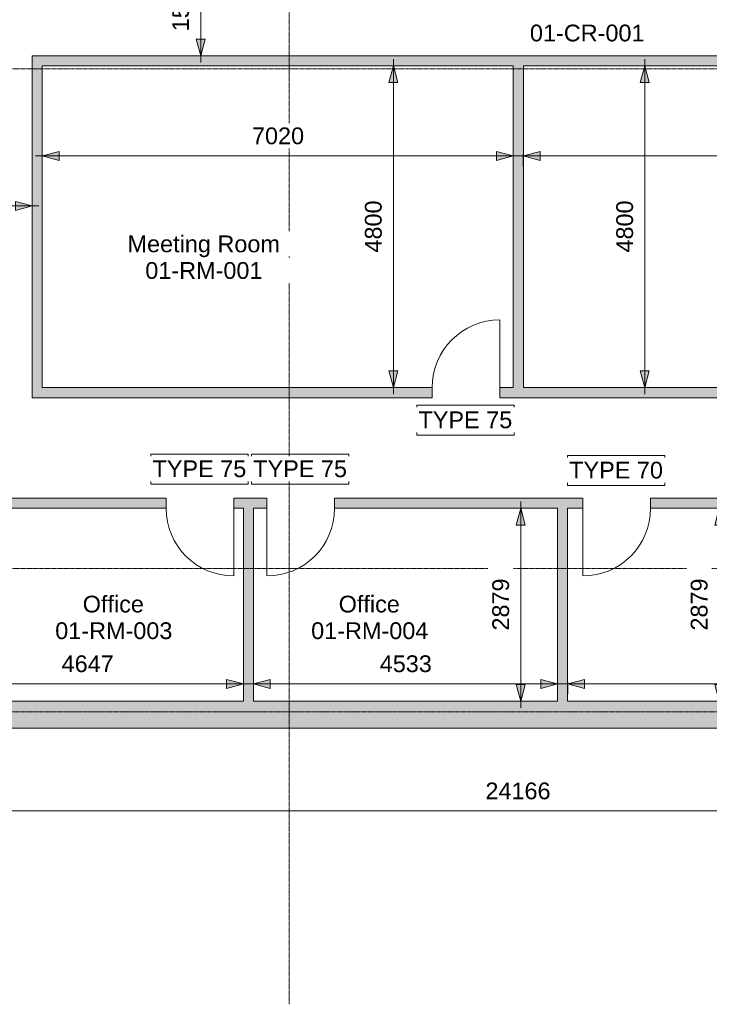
# Model space of a CAD drawing. Header units: millimetres. Extents: x 417142 to 447776, y -400848 to -375505.
# Tile 2 of 6: x 426636 to 436914, y -400848 to -386160. Entities that reach past the tile are written whole.
import ezdxf

# ---------------------------------------------------------------- set-up
doc = ezdxf.new("R2010")
doc.units = ezdxf.units.MM
doc.linetypes.add('Grid Line', pattern=[21, 12, -3, 3, -3])
for name, color, linetype, lineweight in [('A-ANNO-DIMS', 211, 'Continuous', 5), ('A-ANNO-DIMS-100', 211, 'Continuous', 5), ('A-AREA-IDEN', 2, 'Continuous', 15), ('A-DOOR', 31, 'Continuous', 25), ('A-DOOR-IDEN', 31, 'Continuous', 15), ('A-WALL', 113, 'Continuous', 25), ('A-WALL-PATT', 111, 'Continuous', 25), ('S-GRID', 1, 'Continuous', 5)]:
    doc.layers.add(name, color=color, linetype=linetype, lineweight=lineweight)
doc.styles.add('Arial_2', font='arial.ttf', dxfattribs={"height": 250})
doc.dimstyles.new('Dim_2_5mm_Arial_Opaque', dxfattribs={"dimscale": 304.8, "dimtxt": 255.06485, "dimasz": 0.82021, "dimexe": 0.492126, "dimexo": 0.492126, "dimgap": 0.328084, "dimtad": 1, "dimdec": 0, "dimzin": 0, "dimdsep": 46, "dimtxsty": 'Arial_2', "dimsah": 1, "dimcen": 0.09, "dimdle": 0.328084, "dimadec": 0, "dimazin": 0, "dimtfac": 1, "dimtdec": 4, "dimtix": 1, "dimtmove": 0, "dimatfit": 3, "dimfxl": 1, "dimtvp": 1, "dimtfill": 1, "dimtolj": 1, "dimtzin": 0, "dimlwd": 15, "dimlwe": 15, "dimarcsym": 2})

# ---------------------------------------------------------------- blocks, each defined once
blk = doc.blocks.new('Doors_IntSgl_1 - 1010x2110mm-549243-01_Digital Design Building')
at = {"layer": 'A-DOOR', "lineweight": 15}
blk.add_line((505, 75), (505, 1085), dxfattribs=at)
blk.add_arc((505, 75), 1010, 90, 180, dxfattribs=at)
blk = doc.blocks.new('Doors_IntSgl_3 - 1010x2110mm-562428-01_Digital Design Building')
at = {"layer": 'A-DOOR', "lineweight": 15}
blk.add_line((505, 75), (505, 1085), dxfattribs=at)
blk.add_arc((505, 75), 1010, 90, 180, dxfattribs=at)
blk = doc.blocks.new('Doors_IntSgl_3 - 1010x2110mm-562429-01_Digital Design Building')
at = {"layer": 'A-DOOR', "lineweight": 15}
blk.add_line((505, -75), (505, -1085), dxfattribs=at)
blk.add_arc((505, -75), 1010, 180, 270, dxfattribs=at)
blk = doc.blocks.new('Doors_IntSgl_3 - 1010x2110mm-562430-01_Digital Design Building')
at = {"layer": 'A-DOOR', "lineweight": 15}
blk.add_line((505, 75), (505, 1085), dxfattribs=at)
blk.add_arc((505, 75), 1010, 90, 180, dxfattribs=at)
blk = doc.blocks.new('DIMBLOCK1-01_Digital Design Building')
at = {"layer": 'A-ANNO-DIMS-100', "lineweight": 20}
for points in [[(426972, -388193), (427222, -388260), (427222, -388126)], [(433992, -388193), (433742, -388126), (433742, -388260)]]:
    blk.add_hatch(color=256, dxfattribs=at).paths.add_polyline_path(points)
at = {"layer": 'A-ANNO-DIMS-100', "lineweight": 15}
for p, q in [((426872, -388193), (434092, -388193)), ((426972, -388193), (426972, -388166)), ((426972, -388193), (426972, -388343)), ((433992, -388193), (433992, -388166)), ((433992, -388193), (433992, -388343))]:
    blk.add_line(p, q, dxfattribs=at)
at = {"layer": 'A-ANNO-DIMS-100', "lineweight": 20}
for p, q in [((427222, -388126), (426972, -388193)), ((426972, -388193), (427222, -388260)), ((427222, -388260), (427222, -388126)), ((433992, -388193), (433742, -388126)), ((433742, -388126), (433742, -388260)), ((433742, -388260), (433992, -388193))]:
    blk.add_line(p, q, dxfattribs=at)
at = {"layer": 'A-ANNO-DIMS-100', "color": 0, "lineweight": 15, "insert": (430098, -387768), "char_height": 250, "width": 922.94, "attachment_point": 1, "line_spacing_factor": 0.941778, "style": 'Arial_2', "bg_fill": 3, "box_fill_scale": 1.25, "bg_fill_color": 256, "bg_fill_true_color": 13158600, "bg_fill_transparency": 0}
blk.add_mtext('7020', dxfattribs=at)
blk = doc.blocks.new('DIMBLOCK2-01_Digital Design Building')
at = {"layer": 'A-ANNO-DIMS-100', "lineweight": 20}
for points in [[(434142, -388193), (434392, -388260), (434392, -388126)], [(441142, -388193), (440892, -388126), (440892, -388260)]]:
    blk.add_hatch(color=256, dxfattribs=at).paths.add_polyline_path(points)
at = {"layer": 'A-ANNO-DIMS-100', "lineweight": 15}
for p, q in [((434042, -388193), (441242, -388193)), ((434142, -388193), (434142, -388166)), ((434142, -388193), (434142, -388343)), ((441142, -388193), (441142, -388166)), ((441142, -388193), (441142, -388343))]:
    blk.add_line(p, q, dxfattribs=at)
at = {"layer": 'A-ANNO-DIMS-100', "lineweight": 20}
for p, q in [((434392, -388126), (434142, -388193)), ((434142, -388193), (434392, -388260)), ((434392, -388260), (434392, -388126)), ((441142, -388193), (440892, -388126)), ((440892, -388126), (440892, -388260)), ((440892, -388260), (441142, -388193))]:
    blk.add_line(p, q, dxfattribs=at)
at = {"layer": 'A-ANNO-DIMS-100', "color": 0, "lineweight": 15, "insert": (437258, -387768), "char_height": 250, "width": 922.94, "attachment_point": 1, "line_spacing_factor": 0.941778, "style": 'Arial_2', "bg_fill": 3, "box_fill_scale": 1.25, "bg_fill_color": 256, "bg_fill_true_color": 13158600, "bg_fill_transparency": 0}
blk.add_mtext('7000', dxfattribs=at)
blk = doc.blocks.new('DIMBLOCK3-01_Digital Design Building')
at = {"layer": 'A-ANNO-DIMS-100', "lineweight": 20}
for points in [[(435951, -386849), (435884, -387099), (436018, -387099)], [(435951, -391649), (436018, -391399), (435884, -391399)]]:
    blk.add_hatch(color=256, dxfattribs=at).paths.add_polyline_path(points)
for p, q in [((435951, -386849), (435884, -387099)), ((436018, -387099), (435951, -386849)), ((435884, -387099), (436018, -387099)), ((436018, -391399), (435884, -391399)), ((435884, -391399), (435951, -391649)), ((435951, -391649), (436018, -391399))]:
    blk.add_line(p, q, dxfattribs=at)
at = {"layer": 'A-ANNO-DIMS-100', "lineweight": 15}
for p, q in [((435951, -386849), (435924, -386849)), ((435951, -391749), (435951, -386749)), ((435951, -386849), (436101, -386849)), ((435951, -391649), (435924, -391649)), ((435951, -391649), (436101, -391649))]:
    blk.add_line(p, q, dxfattribs=at)
at = {"layer": 'A-ANNO-DIMS-100', "color": 0, "lineweight": 15, "insert": (435527, -389634), "char_height": 250, "width": 922.94, "attachment_point": 1, "rotation": 90, "line_spacing_factor": 0.941778, "style": 'Arial_2', "bg_fill": 3, "box_fill_scale": 1.25, "bg_fill_color": 256, "bg_fill_true_color": 13158600, "bg_fill_transparency": 0}
blk.add_mtext('4800', dxfattribs=at)
blk = doc.blocks.new('DIMBLOCK4-01_Digital Design Building')
at = {"layer": 'A-ANNO-DIMS-100', "lineweight": 20}
for points in [[(432206, -386849), (432139, -387099), (432273, -387099)], [(432206, -391649), (432273, -391399), (432139, -391399)]]:
    blk.add_hatch(color=256, dxfattribs=at).paths.add_polyline_path(points)
for p, q in [((432206, -386849), (432139, -387099)), ((432273, -387099), (432206, -386849)), ((432139, -387099), (432273, -387099)), ((432273, -391399), (432139, -391399)), ((432139, -391399), (432206, -391649)), ((432206, -391649), (432273, -391399))]:
    blk.add_line(p, q, dxfattribs=at)
at = {"layer": 'A-ANNO-DIMS-100', "lineweight": 15}
for p, q in [((432206, -386849), (432179, -386849)), ((432206, -391749), (432206, -386749)), ((432206, -386849), (432356, -386849)), ((432206, -391649), (432179, -391649)), ((432206, -391649), (432356, -391649))]:
    blk.add_line(p, q, dxfattribs=at)
at = {"layer": 'A-ANNO-DIMS-100', "color": 0, "lineweight": 15, "insert": (431781, -389634), "char_height": 250, "width": 922.94, "attachment_point": 1, "rotation": 90, "line_spacing_factor": 0.941778, "style": 'Arial_2', "bg_fill": 3, "box_fill_scale": 1.25, "bg_fill_color": 256, "bg_fill_true_color": 13158600, "bg_fill_transparency": 0}
blk.add_mtext('4800', dxfattribs=at)
blk = doc.blocks.new('DIMBLOCK6-01_Digital Design Building')
at = {"layer": 'A-ANNO-DIMS-100', "lineweight": 20}
for points in [[(425322, -396068), (425572, -396135), (425572, -396001)], [(429970, -396068), (429720, -396001), (429720, -396135)]]:
    blk.add_hatch(color=256, dxfattribs=at).paths.add_polyline_path(points)
at = {"layer": 'A-ANNO-DIMS-100', "lineweight": 15}
for p, q in [((425222, -396068), (430070, -396068)), ((425322, -396068), (425322, -396041)), ((425322, -396068), (425322, -396218)), ((429970, -396068), (429970, -396041)), ((429970, -396068), (429970, -396218))]:
    blk.add_line(p, q, dxfattribs=at)
at = {"layer": 'A-ANNO-DIMS-100', "lineweight": 20}
for p, q in [((425572, -396001), (425322, -396068)), ((425322, -396068), (425572, -396135)), ((425572, -396135), (425572, -396001)), ((429970, -396068), (429720, -396001)), ((429720, -396001), (429720, -396135)), ((429720, -396135), (429970, -396068))]:
    blk.add_line(p, q, dxfattribs=at)
at = {"layer": 'A-ANNO-DIMS-100', "color": 0, "lineweight": 15, "insert": (427261, -395643), "char_height": 250, "width": 922.94, "attachment_point": 1, "line_spacing_factor": 0.941778, "style": 'Arial_2', "bg_fill": 3, "box_fill_scale": 1.25, "bg_fill_color": 256, "bg_fill_true_color": 13158600, "bg_fill_transparency": 0}
blk.add_mtext('4647', dxfattribs=at)
blk = doc.blocks.new('DIMBLOCK7-01_Digital Design Building')
at = {"layer": 'A-ANNO-DIMS-100', "lineweight": 20}
for points in [[(430120, -396068), (430370, -396135), (430370, -396001)], [(434653, -396068), (434403, -396001), (434403, -396135)]]:
    blk.add_hatch(color=256, dxfattribs=at).paths.add_polyline_path(points)
at = {"layer": 'A-ANNO-DIMS-100', "lineweight": 15}
for p, q in [((430020, -396068), (434753, -396068)), ((430120, -396068), (430120, -396041)), ((430120, -396068), (430120, -396218)), ((434653, -396068), (434653, -396041)), ((434653, -396068), (434653, -396218))]:
    blk.add_line(p, q, dxfattribs=at)
at = {"layer": 'A-ANNO-DIMS-100', "lineweight": 20}
for p, q in [((430370, -396001), (430120, -396068)), ((430120, -396068), (430370, -396135)), ((430370, -396135), (430370, -396001)), ((434653, -396068), (434403, -396001)), ((434403, -396001), (434403, -396135)), ((434403, -396135), (434653, -396068))]:
    blk.add_line(p, q, dxfattribs=at)
at = {"layer": 'A-ANNO-DIMS-100', "color": 0, "lineweight": 15, "insert": (432002, -395643), "char_height": 250, "width": 922.94, "attachment_point": 1, "line_spacing_factor": 0.941778, "style": 'Arial_2', "bg_fill": 3, "box_fill_scale": 1.25, "bg_fill_color": 256, "bg_fill_true_color": 13158600, "bg_fill_transparency": 0}
blk.add_mtext('4533', dxfattribs=at)
blk = doc.blocks.new('DIMBLOCK8-01_Digital Design Building')
at = {"layer": 'A-ANNO-DIMS-100', "lineweight": 20}
for points in [[(434803, -396068), (435053, -396135), (435053, -396001)], [(441538, -396068), (441288, -396001), (441288, -396135)]]:
    blk.add_hatch(color=256, dxfattribs=at).paths.add_polyline_path(points)
at = {"layer": 'A-ANNO-DIMS-100', "lineweight": 15}
for p, q in [((434703, -396068), (441638, -396068)), ((434803, -396068), (434803, -396041)), ((434803, -396068), (434803, -396218)), ((441538, -396068), (441538, -396041)), ((441538, -396068), (441538, -396218))]:
    blk.add_line(p, q, dxfattribs=at)
at = {"layer": 'A-ANNO-DIMS-100', "lineweight": 20}
for p, q in [((435053, -396001), (434803, -396068)), ((434803, -396068), (435053, -396135)), ((435053, -396135), (435053, -396001)), ((441538, -396068), (441288, -396001)), ((441288, -396001), (441288, -396135)), ((441288, -396135), (441538, -396068))]:
    blk.add_line(p, q, dxfattribs=at)
at = {"layer": 'A-ANNO-DIMS-100', "color": 0, "lineweight": 15, "insert": (437786, -395643), "char_height": 250, "width": 922.94, "attachment_point": 1, "line_spacing_factor": 0.941778, "style": 'Arial_2', "bg_fill": 3, "box_fill_scale": 1.25, "bg_fill_color": 256, "bg_fill_true_color": 13158600, "bg_fill_transparency": 0}
blk.add_mtext('6735', dxfattribs=at)
blk = doc.blocks.new('DIMBLOCK11-01_Digital Design Building')
at = {"layer": 'A-ANNO-DIMS-100', "lineweight": 20}
for points in [[(434103, -393449), (434036, -393699), (434170, -393699)], [(434103, -396328), (434170, -396078), (434036, -396078)]]:
    blk.add_hatch(color=256, dxfattribs=at).paths.add_polyline_path(points)
at = {"layer": 'A-ANNO-DIMS-100', "lineweight": 15}
for p, q in [((434103, -393449), (433953, -393449)), ((434103, -393349), (434103, -396428)), ((434103, -393449), (434130, -393449)), ((434103, -396328), (433953, -396328)), ((434103, -396328), (434130, -396328))]:
    blk.add_line(p, q, dxfattribs=at)
at = {"layer": 'A-ANNO-DIMS-100', "lineweight": 20}
for p, q in [((434103, -393449), (434036, -393699)), ((434170, -393699), (434103, -393449)), ((434036, -393699), (434170, -393699)), ((434170, -396078), (434036, -396078)), ((434036, -396078), (434103, -396328)), ((434103, -396328), (434170, -396078))]:
    blk.add_line(p, q, dxfattribs=at)
at = {"layer": 'A-ANNO-DIMS-100', "color": 0, "lineweight": 15, "insert": (433679, -395273), "char_height": 250, "width": 922.94, "attachment_point": 1, "rotation": 90, "line_spacing_factor": 0.941778, "style": 'Arial_2', "bg_fill": 3, "box_fill_scale": 1.25, "bg_fill_color": 256, "bg_fill_true_color": 13158600, "bg_fill_transparency": 0}
blk.add_mtext('2879', dxfattribs=at)
blk = doc.blocks.new('DIMBLOCK12-01_Digital Design Building')
at = {"layer": 'A-ANNO-DIMS-100', "lineweight": 20}
for points in [[(437061, -393449), (436994, -393699), (437128, -393699)], [(437061, -396328), (437128, -396078), (436994, -396078)]]:
    blk.add_hatch(color=256, dxfattribs=at).paths.add_polyline_path(points)
for p, q in [((437061, -393449), (436994, -393699)), ((437128, -393699), (437061, -393449)), ((436994, -393699), (437128, -393699)), ((437128, -396078), (436994, -396078)), ((436994, -396078), (437061, -396328)), ((437061, -396328), (437128, -396078))]:
    blk.add_line(p, q, dxfattribs=at)
at = {"layer": 'A-ANNO-DIMS-100', "lineweight": 15}
for p, q in [((437061, -393449), (437035, -393449)), ((437061, -396428), (437061, -393349)), ((437061, -393449), (437211, -393449)), ((437061, -396328), (437035, -396328)), ((437061, -396328), (437211, -396328))]:
    blk.add_line(p, q, dxfattribs=at)
at = {"layer": 'A-ANNO-DIMS-100', "color": 0, "lineweight": 15, "insert": (436637, -395273), "char_height": 250, "width": 922.94, "attachment_point": 1, "rotation": 90, "line_spacing_factor": 0.941778, "style": 'Arial_2', "bg_fill": 3, "box_fill_scale": 1.25, "bg_fill_color": 256, "bg_fill_true_color": 13158600, "bg_fill_transparency": 0}
blk.add_mtext('2879', dxfattribs=at)
blk = doc.blocks.new('DIMBLOCK41-01_Digital Design Building')
at = {"layer": 'A-ANNO-DIMS-100', "lineweight": 20}
for points in [[(421974, -397964), (422224, -398031), (422224, -397897)], [(446140, -397964), (445890, -397897), (445890, -398031)]]:
    blk.add_hatch(color=256, dxfattribs=at).paths.add_polyline_path(points)
at = {"layer": 'A-ANNO-DIMS-100', "lineweight": 15}
for p, q in [((421974, -397964), (421974, -396880)), ((446140, -397964), (446140, -396880)), ((421874, -397964), (446240, -397964)), ((421974, -397964), (421974, -398114)), ((446140, -397964), (446140, -398114))]:
    blk.add_line(p, q, dxfattribs=at)
at = {"layer": 'A-ANNO-DIMS-100', "lineweight": 20}
for p, q in [((422224, -397897), (421974, -397964)), ((422224, -398031), (422224, -397897)), ((446140, -397964), (445890, -397897)), ((445890, -397897), (445890, -398031)), ((421974, -397964), (422224, -398031)), ((445890, -398031), (446140, -397964))]:
    blk.add_line(p, q, dxfattribs=at)
at = {"layer": 'A-ANNO-DIMS-100', "color": 0, "lineweight": 15, "insert": (433577, -397540), "char_height": 250, "width": 1153.68, "attachment_point": 1, "line_spacing_factor": 0.941778, "style": 'Arial_2', "bg_fill": 3, "box_fill_scale": 1.25, "bg_fill_color": 256, "bg_fill_true_color": 13158600, "bg_fill_transparency": 0}
blk.add_mtext('24166', dxfattribs=at)
blk = doc.blocks.new('DIMBLOCK46-01_Digital Design Building')
at = {"layer": 'A-ANNO-DIMS-100', "lineweight": 20}
for points in [[(429334, -385199), (429267, -385449), (429401, -385449)], [(429334, -386699), (429401, -386449), (429267, -386449)]]:
    blk.add_hatch(color=256, dxfattribs=at).paths.add_polyline_path(points)
at = {"layer": 'A-ANNO-DIMS-100', "lineweight": 15}
for p, q in [((429334, -385099), (429334, -386799)), ((429334, -385199), (429184, -385199)), ((429334, -385199), (429361, -385199)), ((429334, -386699), (429184, -386699)), ((429334, -386699), (429361, -386699))]:
    blk.add_line(p, q, dxfattribs=at)
at = {"layer": 'A-ANNO-DIMS-100', "lineweight": 20}
for p, q in [((429334, -385199), (429267, -385449)), ((429401, -385449), (429334, -385199)), ((429267, -385449), (429401, -385449)), ((429401, -386449), (429267, -386449)), ((429267, -386449), (429334, -386699)), ((429334, -386699), (429401, -386449))]:
    blk.add_line(p, q, dxfattribs=at)
at = {"layer": 'A-ANNO-DIMS-100', "color": 0, "lineweight": 15, "insert": (428909, -386334), "char_height": 250, "width": 922.94, "attachment_point": 1, "rotation": 90, "line_spacing_factor": 0.941778, "style": 'Arial_2', "bg_fill": 3, "box_fill_scale": 1.25, "bg_fill_color": 256, "bg_fill_true_color": 13158600, "bg_fill_transparency": 0}
blk.add_mtext('1500', dxfattribs=at)
blk = doc.blocks.new('DIMBLOCK47-01_Digital Design Building')
at = {"layer": 'A-ANNO-DIMS-100', "lineweight": 20}
for points in [[(425322, -388939), (425572, -389006), (425572, -388872)], [(426822, -388939), (426572, -388872), (426572, -389006)]]:
    blk.add_hatch(color=256, dxfattribs=at).paths.add_polyline_path(points)
for p, q in [((425572, -388872), (425322, -388939)), ((425572, -389006), (425572, -388872)), ((426822, -388939), (426572, -388872)), ((426572, -388872), (426572, -389006)), ((425322, -388939), (425572, -389006)), ((426572, -389006), (426822, -388939))]:
    blk.add_line(p, q, dxfattribs=at)
at = {"layer": 'A-ANNO-DIMS-100', "lineweight": 15}
for p, q in [((425322, -388939), (425322, -388912)), ((426822, -388939), (426822, -388912)), ((425222, -388939), (426922, -388939)), ((425322, -388939), (425322, -389089)), ((426822, -388939), (426822, -389089))]:
    blk.add_line(p, q, dxfattribs=at)
at = {"layer": 'A-ANNO-DIMS-100', "color": 0, "lineweight": 15, "insert": (425688, -388514), "char_height": 250, "width": 922.94, "attachment_point": 1, "line_spacing_factor": 0.941778, "style": 'Arial_2', "bg_fill": 3, "box_fill_scale": 1.25, "bg_fill_color": 256, "bg_fill_true_color": 13158600, "bg_fill_transparency": 0}
blk.add_mtext('1500', dxfattribs=at)

msp = doc.modelspace()

# ---------------------------------------------------------------- hatches: boundary and pattern name
at = {"layer": 'A-WALL-PATT'}
for points in [[(426822.3, -386849), (441142.3, -386849), (441142.3, -386699), (426822.3, -386699)], [(426822.3, -391799), (426972.3, -391799), (426972.3, -386849), (426822.3, -386849), (426822.3, -391649)], [(434142.3, -391649), (434142.3, -386849), (433992.3, -386849), (433992.3, -391649)], [(430119.5, -396328), (430119.5, -393449), (429969.5, -393449), (429969.5, -396328)], [(434802.9, -396328), (434802.9, -393449), (434652.9, -393449), (434652.9, -396328)], [(445738.3, -396730), (445738.3, -396328), (421974.3, -396328), (421974.3, -396730), (443338.3, -396730)]]:
    msp.add_hatch(color=256, dxfattribs=at).paths.add_polyline_path(points)
h = msp.add_hatch(color=256, dxfattribs=at)
h.paths.add_polyline_path([(441292.3, -391799), (441292.3, -391649), (433792.3, -391649), (433792.3, -391799), (441142.3, -391799)])
h.paths.add_polyline_path([(427484.8, -391799), (432782.3, -391799), (432782.3, -391649), (426972.3, -391649), (426972.3, -391799)])
h = msp.add_hatch(color=256, dxfattribs=at)
h.paths.add_polyline_path([(434802.9, -393449), (435028.3, -393449), (435028.3, -393299), (431329.5, -393299), (431329.5, -393449), (434652.9, -393449)])
h.paths.add_polyline_path([(441538.3, -393449), (441538.3, -393299), (436038.3, -393299), (436038.3, -393449), (440452.8, -393449)])
h.paths.add_polyline_path([(428818.3, -393449), (428818.3, -393299), (425322.3, -393299), (425322.3, -393449), (427484.8, -393449)])
h.paths.add_polyline_path([(430119.5, -393449), (430319.5, -393449), (430319.5, -393299), (429828.3, -393299), (429828.3, -393449), (429969.5, -393449)])

# ---------------------------------------------------------------- linework, layer by layer
at = {"layer": 'A-DOOR-IDEN', "lineweight": 5, "flags": 128}
for points in [[(432554.6, -391912), (434006.6, -391912), (434006.6, -392359), (432554.6, -392359)], [(428590.6, -392642), (430042.6, -392642), (430042.6, -393089), (428590.6, -393089)], [(430091.8, -392642), (431543.8, -392642), (431543.8, -393089), (430091.8, -393089)], [(434800.6, -392662), (436252.6, -392662), (436252.6, -393109), (434800.6, -393109)]]:
    msp.add_lwpolyline(points, close=True, dxfattribs=at)
at = {"layer": 'A-WALL', "lineweight": 20}
for p, q in [((441292.3, -386699), (426822.3, -386699)), ((426822.3, -386699), (426822.3, -391799)), ((426972.3, -386849), (433992.3, -386849)), ((426972.3, -391649), (426972.3, -386849)), ((433992.3, -386849), (433992.3, -391649)), ((434142.3, -386849), (441142.3, -386849)), ((434142.3, -391649), (434142.3, -386849)), ((432782.3, -391649), (426972.3, -391649)), ((432782.3, -391799), (432782.3, -391649)), ((433992.3, -391649), (433792.3, -391649)), ((433792.3, -391649), (433792.3, -391799)), ((441142.3, -391649), (434142.3, -391649)), ((426822.3, -391799), (432782.3, -391799)), ((433792.3, -391799), (441292.3, -391799)), ((428818.3, -393299), (425322.3, -393299)), ((428818.3, -393449), (428818.3, -393299)), ((430319.5, -393299), (429828.3, -393299)), ((429828.3, -393299), (429828.3, -393449)), ((430319.5, -393449), (430319.5, -393299)), ((435028.3, -393299), (431329.5, -393299)), ((431329.5, -393299), (431329.5, -393449)), ((435028.3, -393449), (435028.3, -393299)), ((441688.3, -393299), (436038.3, -393299)), ((436038.3, -393299), (436038.3, -393449)), ((425322.3, -393449), (428818.3, -393449)), ((429828.3, -393449), (429969.5, -393449)), ((429969.5, -393449), (429969.5, -396328)), ((430119.5, -393449), (430319.5, -393449)), ((430119.5, -396328), (430119.5, -393449)), ((431329.5, -393449), (434652.9, -393449)), ((434652.9, -393449), (434652.9, -396328)), ((434802.9, -393449), (435028.3, -393449)), ((434802.9, -396328), (434802.9, -393449)), ((436038.3, -393449), (441538.3, -393449)), ((429969.5, -396328), (425322.3, -396328)), ((434652.9, -396328), (430119.5, -396328)), ((441538.3, -396328), (434802.9, -396328)), ((421974.3, -396730), (446140.3, -396730))]:
    msp.add_line(p, q, dxfattribs=at)
at = {"layer": 'S-GRID', "linetype": 'Grid Line'}
for p, q in [((430653.3, -400848.5), (430653.3, -377008.9)), ((447775.5, -386894), (418441.6, -386894)), ((447775.5, -394349), (418441.6, -394349)), ((447775.5, -396483), (418441.6, -396483))]:
    msp.add_line(p, q, dxfattribs=at)

# ---------------------------------------------------------------- block references
at = {"layer": 'A-DOOR'}
for name, p in [('Doors_IntSgl_3 - 1010x2110mm-562430-01_Digital Design Building', (433287.3, -391724)), ('Doors_IntSgl_3 - 1010x2110mm-562429-01_Digital Design Building', (429323.3, -393374))]:
    msp.add_blockref(name, p, dxfattribs=at)
at = {"layer": 'A-DOOR', "rotation": 180}
for name, p in [('Doors_IntSgl_3 - 1010x2110mm-562428-01_Digital Design Building', (430824.5, -393374)), ('Doors_IntSgl_1 - 1010x2110mm-549243-01_Digital Design Building', (435533.3, -393374))]:
    msp.add_blockref(name, p, dxfattribs=at)

# ---------------------------------------------------------------- texts
at = {"layer": 'A-AREA-IDEN', "lineweight": 5, "char_height": 250, "attachment_point": 1, "style": 'Arial_2', "bg_fill": 3, "box_fill_scale": 1.25, "bg_fill_color": 256, "bg_fill_true_color": 13158600, "bg_fill_transparency": 0}
for s, insert, width in [('01-CR-001', (434240.5, -386233.9), 2060.337), ('Meeting Room', (428243.4, -389379.5), 2733.754), ('Office', (427575.5, -394753.1), 1106.329), ('Office', (431390, -394753.1), 1106.329), ('01-RM-003', (427165.4, -395150), 2100.421), ('01-RM-004', (430979.9, -395150), 2100.421)]:
    msp.add_mtext(s, dxfattribs=dict(at, insert=insert, width=width))

# ---------------------------------------------------------------- next in the draw order: texts
at = {"layer": 'A-AREA-IDEN', "lineweight": 5, "insert": (428508, -389776.4), "char_height": 250, "width": 2100.421, "attachment_point": 1, "style": 'Arial_2', "bg_fill": 3, "box_fill_scale": 1.25, "bg_fill_color": 256, "bg_fill_true_color": 13158600, "bg_fill_transparency": 0}
msp.add_mtext('01-RM-001', dxfattribs=at)
at = {"layer": 'A-DOOR-IDEN', "lineweight": 5, "char_height": 250, "width": 1691.561, "attachment_point": 1, "style": 'Arial_2', "bg_fill": 3, "box_fill_scale": 1.25, "bg_fill_color": 256, "bg_fill_true_color": 13158600, "bg_fill_transparency": 0}
for s, insert in [('TYPE 75', (432579.6, -392004.5)), ('TYPE 75', (428615.6, -392734.5)), ('TYPE 75', (430116.8, -392734.5)), ('TYPE 70', (434825.6, -392754.5))]:
    msp.add_mtext(s, dxfattribs=dict(at, insert=insert))

# ---------------------------------------------------------------- next in the draw order: dimensions: what is measured, and where the dimension line sits
at = {"layer": 'A-ANNO-DIMS', "lineweight": 15}
dim = msp.add_linear_dim(base=(429333.9, -386699), p1=(429510.6, -385199), p2=(429510.6, -386699), angle=90, dimstyle='Dim_2_5mm_Arial_Opaque', override={"dimpost": '<>', "dimfxl": 1500}, dxfattribs=at)
dim.commit()
dim.dimension.update_dxf_attribs({"geometry": 'DIMBLOCK46-01_Digital Design Building', "text_midpoint": (429106.2, -385949)})
for base, p1, p2, override, picture, middle in [((433992.3, -388192.6), (426972.3, -388015.8), (433992.3, -388015.8), {"dimpost": '<>', "dimfxl": 7020}, 'DIMBLOCK1-01_Digital Design Building', (430482.3, -387964.9)), ((426822.3, -388938.6), (425322.3, -388761.9), (426822.3, -388761.9), {"dimpost": '<>', "dimfxl": 1500}, 'DIMBLOCK47-01_Digital Design Building', (426072.3, -388711)), ((429969.5, -396067.9), (425322.3, -395891.1), (429969.5, -395891.1), {"dimpost": '<>', "dimfxl": 4647.222222}, 'DIMBLOCK6-01_Digital Design Building', (427645.9, -395840.2)), ((446140.3, -397964.3), (421974.3, -396730), (446140.3, -396730), {"dimpost": '<>', "dimfxl": 24166}, 'DIMBLOCK41-01_Digital Design Building', (434057.3, -397736.7))]:
    dim = msp.add_linear_dim(base=base, p1=p1, p2=p2, dimstyle='Dim_2_5mm_Arial_Opaque', override=override, dxfattribs=at)
    dim.commit()
    dim.dimension.update_dxf_attribs({"geometry": picture, "text_midpoint": middle})

# ---------------------------------------------------------------- next in the draw order: dimensions: what is measured, and where the dimension line sits
dim = msp.add_linear_dim(base=(432205.8, -386849), p1=(432029.1, -391649), p2=(432029.1, -386849), angle=90, dimstyle='Dim_2_5mm_Arial_Opaque', override={"dimpost": '<>', "dimfxl": 4800}, dxfattribs=at)
dim.commit()
dim.dimension.update_dxf_attribs({"geometry": 'DIMBLOCK4-01_Digital Design Building', "text_midpoint": (431978.2, -389249)})
for base, p1, p2, override, picture, middle in [((441142.3, -388192.6), (434142.3, -388015.8), (441142.3, -388015.8), {"dimpost": '<>', "dimfxl": 7000}, 'DIMBLOCK2-01_Digital Design Building', (437642.3, -387964.9)), ((434652.9, -396067.9), (430119.5, -395891.1), (434652.9, -395891.1), {"dimpost": '<>', "dimfxl": 4533.333333}, 'DIMBLOCK7-01_Digital Design Building', (432386.2, -395840.1))]:
    dim = msp.add_linear_dim(base=base, p1=p1, p2=p2, dimstyle='Dim_2_5mm_Arial_Opaque', override=override, dxfattribs=at)
    dim.commit()
    dim.dimension.update_dxf_attribs({"geometry": picture, "text_midpoint": middle})

# ---------------------------------------------------------------- next in the draw order: dimensions: what is measured, and where the dimension line sits
for base, p1, p2, override, picture, middle in [((435951.1, -386849), (435774.3, -391649), (435774.3, -386849), {"dimpost": '<>', "dimfxl": 4800}, 'DIMBLOCK3-01_Digital Design Building', (435723.4, -389249)), ((434103.2, -396328), (434279.9, -393449), (434279.9, -396328), {"dimpost": '<>', "dimfxl": 2879}, 'DIMBLOCK11-01_Digital Design Building', (433875.5, -394888.5))]:
    dim = msp.add_linear_dim(base=base, p1=p1, p2=p2, angle=90, dimstyle='Dim_2_5mm_Arial_Opaque', override=override, dxfattribs=at)
    dim.commit()
    dim.dimension.update_dxf_attribs({"geometry": picture, "text_midpoint": middle})
dim = msp.add_linear_dim(base=(441538.3, -396067.9), p1=(434802.9, -395891.1), p2=(441538.3, -395891.1), dimstyle='Dim_2_5mm_Arial_Opaque', override={"dimpost": '<>', "dimfxl": 6735.444444}, dxfattribs=at)
dim.commit()
dim.dimension.update_dxf_attribs({"geometry": 'DIMBLOCK8-01_Digital Design Building', "text_midpoint": (438170.6, -395840.1)})

# ---------------------------------------------------------------- next in the draw order: dimensions: what is measured, and where the dimension line sits
dim = msp.add_linear_dim(base=(437061.4, -393449), p1=(436884.7, -396328), p2=(436884.7, -393449), angle=90, dimstyle='Dim_2_5mm_Arial_Opaque', override={"dimpost": '<>', "dimfxl": 2879}, dxfattribs=at)
dim.commit()
dim.dimension.update_dxf_attribs({"geometry": 'DIMBLOCK12-01_Digital Design Building', "text_midpoint": (436833.8, -394888.5)})

doc.saveas('drawing.dxf')
